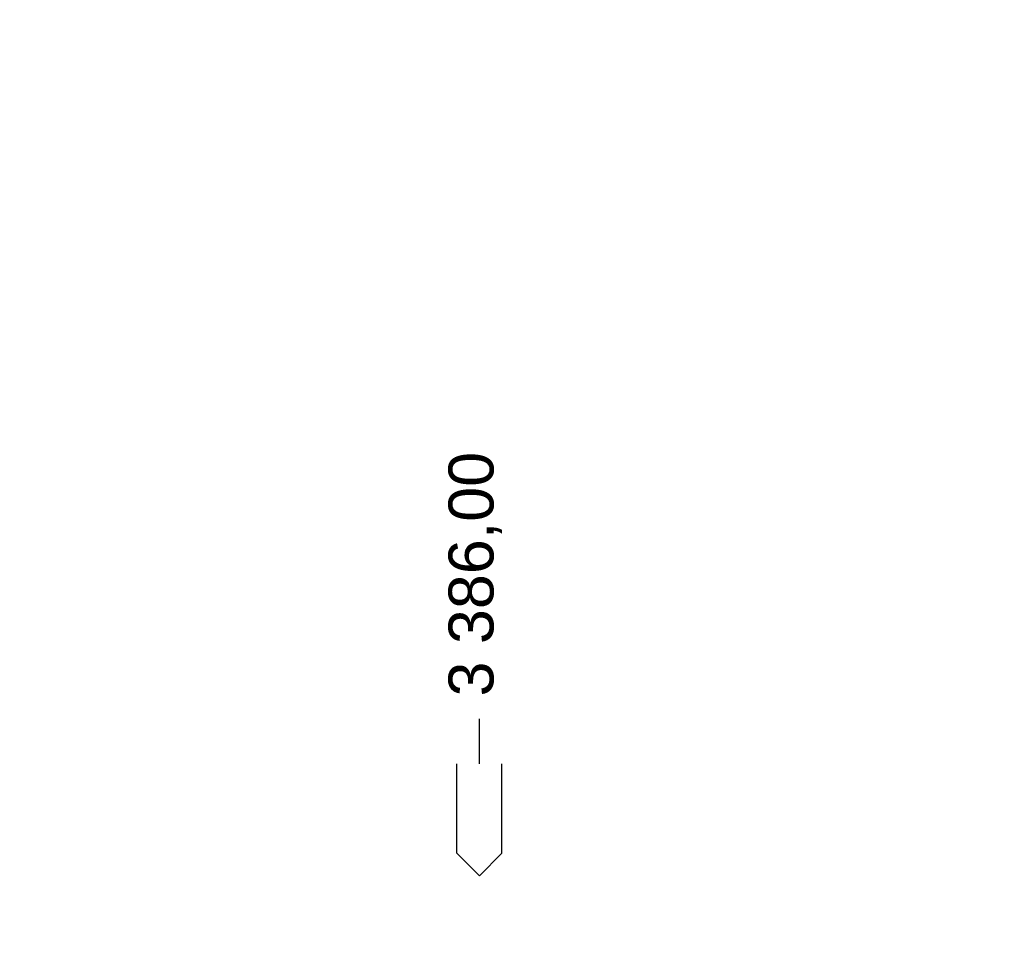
# Model space of a CAD drawing. Header units: metres. Extents: x -4654 to 4641, y -3556 to 3471.
# Tile 2 of 7: x -1018 to 1171, y -3556 to -1481. Entities that reach past the tile are written whole.
import ezdxf
from ezdxf.xclip import XClip

# ---------------------------------------------------------------- set-up
doc = ezdxf.new("R2010")
doc.units = ezdxf.units.M
doc.header["$MEASUREMENT"] = 0
doc.header["$XCLIPFRAME"] = 0
doc.linetypes.add('Wipeout_Contour', pattern=[1, 0, -1])
doc.layers.add('702-L Mapa 3_3km', color=7, linetype='Continuous')
doc.layers.add('Zrzut ekranu 2023-11-15 13.07.29_1_702-L Mapa 3_3km', color=7, linetype='Continuous')
doc.layers.add('705-L Płaszczyzny pdejścia 2D dla 3_3 km255', color=230, linetype='Continuous', lineweight=25)
doc.layers.add('Zrzut ekranu 2023-11-15 13.07.29_1_01', color=7, linetype='Continuous', lineweight=13)
doc.styles.add('STYL_AUTOMATYCZNY_3', font='arial.ttf')
picture_1 = doc.add_image_def('image1.png', size_in_pixel=(3440, 1440))

# ---------------------------------------------------------------- blocks, each defined once
blk = doc.blocks.new('Rysunek_1_1', base_point=(-11869.7, -4503.9))
at = {"color": 254, "linetype": 'Wipeout_Contour', "lineweight": 0, "ltscale": 23305.370776}
blk.add_wipeout([(-4654.4, -3555.9), (4640.9, -3555.9), (4640.9, 3471), (-4654.4, 3471)], dxfattribs=at).dxf.layer = 'Zrzut ekranu 2023-11-15 13.07.29_1_702-L Mapa 3_3km'
at = {"layer": 'Zrzut ekranu 2023-11-15 13.07.29_1_01', "color": 7, "lineweight": 13}
image = blk.add_image(picture_1, insert=(-11869.7, -4503.9), size_in_units=(21530.7, 9012.8), dxfattribs=at)
image.set_boundary_path([(-0.5, -0.5), (3439.5, 1439.5)])

msp = doc.modelspace()

# ---------------------------------------------------------------- block references
at = {"layer": '702-L Mapa 3_3km', "color": 52, "linetype": 'Continuous', "lineweight": 25}
ref = msp.add_blockref('Rysunek_1_1', (-11869.6572, -4503.8971), dxfattribs=at)
XClip(ref).set_block_clipping_path([(-4654.42831025, -3555.8782627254), (4640.9108298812, 3471.0055771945)])

# ---------------------------------------------------------------- next in the draw order: linework, layer by layer
at = {"layer": '705-L Płaszczyzny pdejścia 2D dla 3_3 km255', "color": 230, "linetype": 'Continuous', "lineweight": 25}
for p, q in [((3.6815, -3135.0766), (3.6815, -3035.0766)), ((-46.3185, -3333.6046), (-46.3185, -3135.0766)), ((53.6815, -3333.6046), (53.6815, -3135.0766)), ((3.6815, -3383.6046), (-46.3185, -3333.6046)), ((3.6815, -3383.6046), (53.6815, -3333.6046))]:
    msp.add_line(p, q, dxfattribs=at)

# ---------------------------------------------------------------- next in the draw order: texts
at = {"layer": '705-L Płaszczyzny pdejścia 2D dla 3_3 km255', "color": 230, "lineweight": 25, "insert": (53.6815, -2985.0766), "char_height": 100, "attachment_point": 7, "rotation": 90, "style": 'STYL_AUTOMATYCZNY_3'}
msp.add_mtext('\\A1;{\\pql;\\fArial|b0|i0|c238|p0;\\W1.000000;3\xa0386,00}', dxfattribs=at)

doc.saveas('drawing.dxf')
